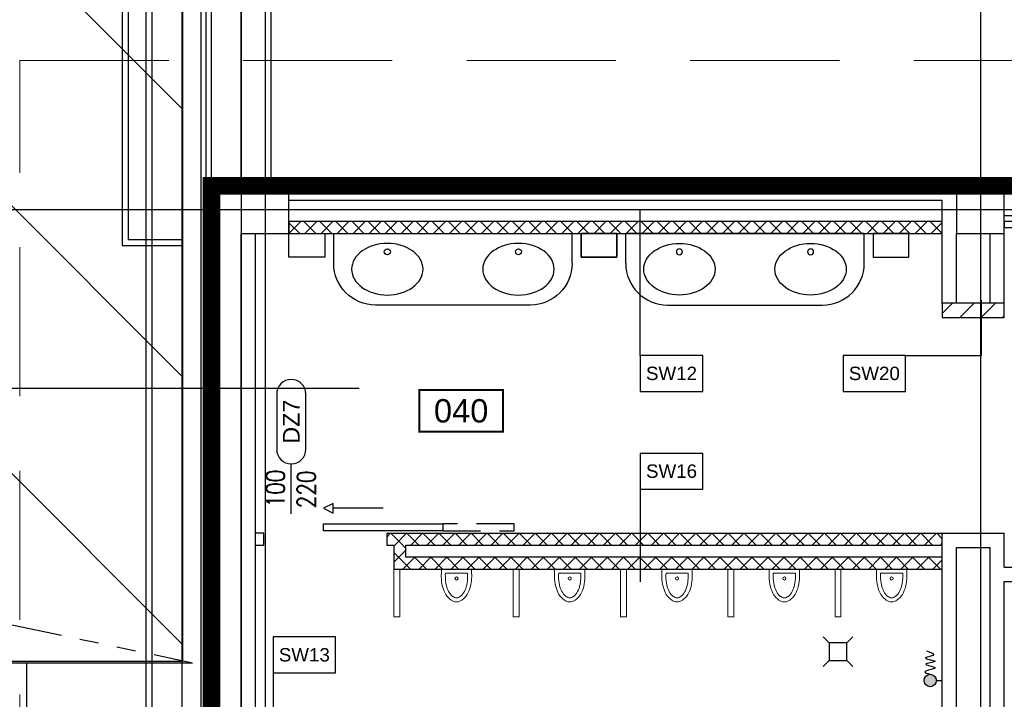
# Model space of a CAD drawing. Header units: centimetres. Extents: x -228435 to 111511, y -89367 to 428125.
# Tile 36 of 216: x -73199 to -64940, y 66893 to 72593. Entities that reach past the tile are written whole.
import ezdxf
from ezdxf.enums import TextEntityAlignment as Align

# ---------------------------------------------------------------- set-up
doc = ezdxf.new("R2010")
doc.units = ezdxf.units.CM
doc.header["$LTSCALE"] = 50
for name, pattern in [('Balustrady$0$DASHED', [0.75, 0.5, -0.25]), ('DASHDOT2', [12.7, 6.35, -3.175, 0, -3.175]), ('DIVIDE', [31.75, 12.7, -6.35, 0, -6.35, 0, -6.35]), ('HIDDEN', [9.525, 6.35, -3.175]), ('PHANTOM2', [31.75, 15.875, -3.175, 3.175, -3.175, 3.175, -3.175])]:
    doc.linetypes.add(name, pattern=pattern)
doc.layers.get('0').update_dxf_attribs({"color": 8})
for name, color, linetype in [('ARCH_ETAPOWANIE', 8, 'DIVIDE'), ('ARCH_GK', 8, 'Continuous'), ('ARCH_INFO_AREA_ETYKIETY_200', 8, 'Continuous'), ('ARCH_INFO_ETYK_DRZWI', 8, 'Continuous'), ('ARCH_INFO_OPISY_PRZEGRODY', 8, 'Continuous'), ('ARCH_INFO_OSIE_IST', 8, 'DASHDOT2'), ('ARCH_MUROWANE', 8, 'Continuous'), ('ARCH_MUROWANE_IST', 8, 'Continuous'), ('ARCH_OCIEPLENIE_IST', 8, 'Continuous'), ('ARCH_ODWODNIENIE_IST', 8, 'PHANTOM2'), ('ARCH_PRZEKROJOWE_IST', 8, 'Continuous'), ('ARCH_WIDOK_IST', 8, 'Continuous'), ('ARCH_WYPOSAŻENIE_INNE', 8, 'Continuous'), ('ARCH_WYPOSAŻENIE_SANITARNE', 8, 'Continuous'), ('ARCH_ŚLUSARKA_DRZWI', 8, 'Continuous'), ('ARCH_ŻELBET_IST', 8, 'Continuous'), ('Dach$0$ARCH_WIDOK_IST', 8, 'Continuous'), ('Osie rzutów$0$ARCH_INFO_OSIE_OPISY_IST', 8, 'Continuous')]:
    doc.layers.add(name, color=color, linetype=linetype)
doc.layers.add('ARCH_WIDOK', color=8, linetype='Continuous', lineweight=13)
doc.styles.add('Arial', font='ARIAL.TTF')
doc.styles.add('Romans', font='Romans.shx')

# ---------------------------------------------------------------- blocks, each defined once
blk = doc.blocks.new('pissoir')
at = {"lineweight": 5}
for p, q in [((-3.32, 12.7), (0, 12.7)), ((-3.32, 9.25), (-3.32, -9.25)), ((0, 12.7), (0, -12.7)), ((-3.32, -12.7), (0, -12.7))]:
    blk.add_line(p, q, dxfattribs=at)
for points in [[(-3.32, 12.7, 0.006599), (-6.19, 12.75, 0.060974), (-14.71, 11.71, 0.074343), (-21.22, 9.02, 0.106943), (-26.04, 4.49, 0.152216), (-27.44, 0, 0.152216), (-26.04, -4.49, 0.106943), (-21.22, -9.02, 0.074343), (-14.71, -11.71, 0.060974), (-6.19, -12.75, 0.006599), (-3.32, -12.7)], [(-6.19, 9.35, 0.053465), (-13.4, 8.58, 0.067315), (-18.81, 6.61, 0.105184), (-22.93, 3.2, 0.16885), (-24.04, 0, 0.16885)], [(-24.04, 0, 0.16885), (-22.93, -3.2, 0.105184), (-18.81, -6.61, 0.067315), (-13.4, -8.58, 0.053465), (-6.19, -9.35, 0.053465)]]:
    blk.add_lwpolyline(points, format="xyb", dxfattribs=at)
blk.add_circle((-7.92, 0), 1.29, dxfattribs=at)
for centre, start, end in [((-5.31, -6.13), 82.62287, 93.27143), ((-5.31, 6.13), 266.72857, 277.37713)]:
    blk.add_arc(centre, 15.51, start, end, dxfattribs=at)
blk = doc.blocks.new('Poziom 0_część B$0$WPUST PODŁOGOWY')
for points in [[(-12.5, 12.5), (-7.5, 7.5)], [(12.5, 12.5), (7.5, 7.5)], [(-7.5, -7.5), (-12.5, -12.5)], [(7.5, -7.5), (12.5, -12.5)]]:
    blk.add_lwpolyline(points)
blk.add_lwpolyline([(-7.5, 7.5), (7.5, 7.5), (7.5, -7.5), (-7.5, -7.5)], close=True)
blk = doc.blocks.new('Poziom 0_część B$0$złączka')
at = {"ltscale": 100}
h = blk.add_hatch(color=256, dxfattribs=at)
edge = h.paths.add_edge_path()
edge.add_arc((10.13, 0), 5.2, 0, 360)
for p, q in [((0, 6.5), (0, -6.5)), ((4.93, 0), (0, 0)), ((13.32, -6.15), (10.13, -5.2)), ((11.45, -8.74), (13.27, -8.23)), ((13.27, -8.23), (14.47, -7.64)), ((14.63, -6.95), (13.32, -6.15)), ((14.47, -7.64), (14.63, -6.95)), ((6.08, -10.51), (6.36, -10.07)), ((6.6, -10.96), (6.08, -10.51)), ((6.13, -16.13), (6.36, -15.82)), ((6.64, -16.47), (6.13, -16.13)), ((6.36, -10.07), (7.57, -9.64)), ((6.36, -15.82), (7.21, -15.51)), ((7.7, -11.42), (6.6, -10.96)), ((7.74, -16.82), (6.64, -16.47)), ((7.21, -15.51), (8.46, -15.21)), ((7.57, -9.64), (9.41, -9.21)), ((9.15, -11.88), (7.7, -11.42)), ((8.46, -15.21), (9.92, -14.91)), ((10.71, -12.33), (9.15, -11.88)), ((9.41, -9.21), (11.45, -8.74)), ((9.92, -14.91), (11.38, -14.6)), ((12.14, -12.77), (10.71, -12.33)), ((11.38, -14.6), (12.64, -14.28)), ((13.23, -13.18), (12.14, -12.77)), ((12.64, -14.28), (13.49, -13.94)), ((13.73, -13.58), (13.23, -13.18)), ((13.49, -13.94), (13.73, -13.58)), ((7.3, -21.72), (8.09, -21.01)), ((7.63, -22.57), (7.3, -21.72)), ((9.51, -23.61), (7.63, -22.57)), ((9.2, -17.18), (7.74, -16.82)), ((8.09, -21.01), (9.58, -20.43)), ((10.8, -17.55), (9.2, -17.18)), ((13.36, -24.87), (9.51, -23.61)), ((9.58, -20.43), (11.34, -19.94)), ((12.3, -17.93), (10.8, -17.55)), ((11.34, -19.94), (12.95, -19.51)), ((13.48, -18.32), (12.3, -17.93)), ((12.95, -19.51), (13.98, -19.11)), ((14.12, -18.71), (13.48, -18.32)), ((13.98, -19.11), (14.12, -18.71))]:
    blk.add_line(p, q, dxfattribs=at)
blk.add_circle((10.13, 0), 5.2, dxfattribs=at)
blk = doc.blocks.new('umywal03')
blk.add_circle((0, -7.08), 2.54)
at = {"extrusion": (0, 0, -1)}
blk.add_ellipse((0, -21.69), major_axis=(29.93, 0), ratio=0.722731, dxfattribs=at)
blk = doc.blocks.new('Blat umywalkowy 2x 200')
at = {"layer": 'ARCH_WYPOSAŻENIE_SANITARNE'}
for p, q in [((-100, -25), (-100, 0)), ((100, 0), (-100, 0)), ((100, -25), (100, 0)), ((-65, -60), (65, -60))]:
    blk.add_line(p, q, dxfattribs=at)
for points in [[(-137.5, -20), (-107.5, -20), (-107.5, 0), (-137.5, 0)], [(107.5, -20), (137.5, -20), (137.5, 0), (107.5, 0)]]:
    blk.add_lwpolyline(points, close=True, dxfattribs=at)
for centre, start, end in [((-65, -25), 180, 270), ((65, -25), 270, 0)]:
    blk.add_arc(centre, 35, start, end, dxfattribs=at)
at = {"layer": 'ARCH_WYPOSAŻENIE_SANITARNE', "extrusion": (0, 0, -1), "zscale": -1}
for p in [(55, -8.31), (-55, -8.31)]:
    blk.add_blockref('umywal03', p, dxfattribs=at)
blk = doc.blocks.new('T-drzwi_góra-200')
at = {"layer": 'ARCH_INFO_ETYK_DRZWI'}
blk.add_line((0, 0), (0, 60), dxfattribs=at)
blk.add_lwpolyline([(-17.5, 143.7), (-17.5, 77.5, 1), (17.5, 77.5), (17.5, 143.7, 1)], format="xyb", close=True, dxfattribs=at)
at = {"layer": 'ARCH_INFO_ETYK_DRZWI', "style": 'Arial'}
blk.add_attdef('ADS_DRZWI:SYMBOL', text='', height=20, rotation=90, dxfattribs=at).set_placement((0, 110.6), align=Align.MIDDLE)
at = {"layer": 'ARCH_INFO_ETYK_DRZWI', "style": 'Romans', "width": 0.8}
for tag, p in [('ADS_DRZWI:SZEROKOŚĆ', (-8, 30.5)), ('ADS_DRZWI:WYSOKOŚĆ', (29, 29.5))]:
    blk.add_attdef(tag, text='', height=22, rotation=90, dxfattribs=at).set_placement(p, align=Align.CENTER)
at = {"layer": 'ARCH_INFO_ETYK_DRZWI', "color": 1, "style": 'Arial'}
blk.add_attdef('ADS_DRZWI:ODPORNOŚĆ_OGNIOWA', text='', height=22, dxfattribs=at).set_placement((-0.1, -45.8), align=Align.BOTTOM_CENTER)
blk = doc.blocks.new('etykieta_numer')
at = {"color": 0, "linetype": 'ByBlock', "const_width": 2.44}
blk.add_lwpolyline([(-50, -50), (-50, 0), (50, 0), (50, -50)], close=True, dxfattribs=at)
at = {"color": 0, "linetype": 'ByBlock', "style": 'Arial'}
blk.add_attdef('AECAREA:NUMBER', text='', height=28, dxfattribs=at).set_placement((0, -25), align=Align.MIDDLE)
blk = doc.blocks.new('Osie rzutów')
at = {"layer": 'ARCH_INFO_OSIE_IST', "ltscale": 10}
for p, q in [((4930, 12510), (4930, 4623.26)), ((5000, 12510), (5000, 4512.32)), ((5600, 12510), (5600, 4512.32)), ((4436.04, 11600), (13655, 11600)), ((5078.83, 11450), (4436.04, 11450))]:
    blk.add_line(p, q, dxfattribs=at)

msp = doc.modelspace()

# ---------------------------------------------------------------- hatches: boundary and pattern name
at = {"layer": 'ARCH_GK', "linetype": 'Continuous', "lineweight": -3}
h = msp.add_hatch(dxfattribs=at)
h.set_pattern_fill('ANSI37', color=256, scale=30, angle=-360, style=0)
h.set_pattern_definition([(45, (-121140, -45000), (-67.35192, 67.35192), []), (135, (-121140, -45000), (-67.35192, -67.35192), [])])
h.paths.add_polyline_path([(-65460, 70800), (-65460, 70900), (-70940, 70900), (-70940, 70800)], flags=0)
h = msp.add_hatch(dxfattribs=at)
h.set_pattern_fill('ANSI37', color=256, scale=30, angle=-360, style=0)
h.set_pattern_definition([(45, (-121140, -45000), (-67.35192, 67.35192), []), (135, (-121140, -45000), (-67.35192, -67.35192), [])])
h.paths.add_polyline_path([(-70010, 68285), (-70010, 68210), (-69960, 68185), (-65460, 68185), (-65460, 68285)], flags=0)
h.paths.add_polyline_path([(-70120, 68285), (-70120, 68185), (-70060, 68185), (-70010, 68210), (-70010, 68285)])
h = msp.add_hatch(dxfattribs=at)
h.set_pattern_fill('ANSI37', color=256, scale=30, angle=-360, style=0)
h.set_pattern_definition([(45, (-121140, -45000), (-67.35192, 67.35192), []), (135, (-121140, -45000), (-67.35192, -67.35192), [])])
h.paths.add_polyline_path([(-69960, 68185), (-70010, 68210), (-70060, 68185), (-70060, 67985), (-69960, 68085)], flags=0)
h = msp.add_hatch(dxfattribs=at)
h.set_pattern_fill('ANSI37', color=256, scale=30, style=0)
h.set_pattern_definition([(45, (-121140, -45000), (-67.35192, 67.35192), []), (135, (-121140, -45000), (-67.35192, -67.35192), [])])
h.paths.add_polyline_path([(-65460, 67985), (-65460, 68085), (-69960, 68085), (-70060, 67985)], flags=0)
at = {"layer": 'ARCH_MUROWANE', "linetype": 'Continuous', "lineweight": -3}
h = msp.add_hatch(dxfattribs=at)
h.set_pattern_fill('ANSI31', color=256, scale=40, angle=-360, style=0)
h.set_pattern_definition([(45, (-121140, -45000), (-89.80256, 89.80256), [])])
h.paths.add_polyline_path([(-65460, 70216.04953), (-65460, 70096.04953), (-64940, 70096.04953), (-64940, 70216.04953)], flags=0)
at = {"layer": 'Dach$0$ARCH_WIDOK_IST'}
h = msp.add_hatch(dxfattribs=at)
h.set_pattern_fill('ANSI31', color=256, scale=500, angle=90, style=0)
h.set_pattern_definition([(135, (-121139.8, -44987.4), (-1122.532, -1122.532), [])])
h.paths.add_polyline_path([(-79839.77175, 67212.63819), (-71829.77175, 67212.63819), (-71829.77175, 77212.63819), (-79839.77175, 77212.63819)])

# ---------------------------------------------------------------- linework, layer by layer
at = {"elevation": 630}
msp.add_lwpolyline([(-79839.77175, 67212.63819), (-71829.77175, 67212.63819), (-71829.77175, 77212.63819), (-79839.77175, 77212.63819)], close=True, dxfattribs=at)
at = {"linetype": 'Balustrady$0$DASHED', "lineweight": 20, "ltscale": 50, "elevation": -5670}
msp.add_lwpolyline([(-73198.66801, 72251.13704), (-57779.59812, 72251.13704), (-57779.59812, 58184.02173), (-73198.66801, 58184.02173)], close=True, dxfattribs=at)
at = {"layer": 'ARCH_ETAPOWANIE', "ltscale": 10, "const_width": 150, "elevation": 630}
msp.add_lwpolyline([(-32748.04041, 102637.86797), (-71890, 102620.1903), (-71740, 89900), (-59190, 89900), (-59190, 71200), (-71590, 71200), (-71590, 58800), (-65060, 58800), (-65060, 57540), (-63050, 57540), (-63050, -5675.91583)], dxfattribs=at)
at = {"layer": 'ARCH_GK', "linetype": 'Continuous', "lineweight": -3}
for p, q in [((-65460, 70900, 630), (-70940, 70900, 630)), ((-70940, 70900, 630), (-70940, 70800, 630)), ((-65460, 70800, 630), (-65460, 70900, 630)), ((-70940, 70800, 630), (-65460, 70800, 630)), ((-71150, 68285, 630), (-71220, 68285, 630)), ((-71150, 68185, 630), (-71150, 68285, 630)), ((-70120, 68285, 630), (-65460, 68285, 630)), ((-70120, 68285, 630), (-70120, 68185, 630)), ((-65460, 68185, 630), (-65460, 68285, 630)), ((-71220, 68185, 630), (-71150, 68185, 630)), ((-70120, 68185, 630), (-70060, 68185, 630)), ((-70060, 68185, 630), (-70060, 67985, 630)), ((-69960, 68185, 630), (-65460, 68185, 630)), ((-69960, 68085, 630), (-69960, 68185, 630)), ((-65460, 68085, 630), (-69960, 68085, 630)), ((-65460, 67985, 630), (-65460, 68085, 630)), ((-70060, 67985, 630), (-65460, 67985, 630))]:
    msp.add_line(p, q, dxfattribs=at)
at = {"layer": 'ARCH_INFO_OPISY_PRZEGRODY', "elevation": 630}
for points in [[(-67993.97529, 69775.70363), (-67993.97529, 71000)], [(-65767.58197, 69775.70363), (-65131.64169, 69775.70363), (-65131.64169, 70240.68766)], [(-67993.97529, 68655.81222), (-67993.97529, 67878.01593)], [(-71073.76359, 67115.45579), (-71073.76359, 65826.12757)]]:
    msp.add_lwpolyline(points, dxfattribs=at)
for points in [[(-67993.97529, 69475.70363), (-67468.97529, 69475.70363), (-67468.97529, 69775.70363), (-67993.97529, 69775.70363), (-67993.97529, 69475.70363)], [(-66292.58197, 69475.70363), (-65767.58197, 69475.70363), (-65767.58197, 69775.70363), (-66292.58197, 69775.70363), (-66292.58197, 69475.70363)], [(-67993.97529, 68655.81222), (-67468.97529, 68655.81222), (-67468.97529, 68955.81222), (-67993.97529, 68955.81222), (-67993.97529, 68655.81222)], [(-71073.76359, 67115.45579), (-70548.76359, 67115.45579), (-70548.76359, 67415.45579), (-71073.76359, 67415.45579), (-71073.76359, 67115.45579)]]:
    msp.add_lwpolyline(points, close=True, dxfattribs=at)
at = {"layer": 'ARCH_MUROWANE', "linetype": 'Continuous', "lineweight": -3}
for p, q in [((-65460, 70216.04953, 630), (-65460, 70096.04953, 630)), ((-64940, 70216.04953, 630), (-65460, 70216.04953, 630)), ((-64940, 70096.04953, 630), (-64940, 70216.04953, 630)), ((-65460, 70096.04953, 630), (-64940, 70096.04953, 630))]:
    msp.add_line(p, q, dxfattribs=at)
at = {"layer": 'ARCH_MUROWANE_IST', "ltscale": 4}
for p, q in [((-71340, 71200, 630), (-71340, 76800, 630)), ((-71090, 71200, 630), (-71090, 76800, 630)), ((-70940, 71200, 630), (-65340, 71200, 630)), ((-64940, 71200, 630), (-59340, 71200, 630)), ((-70940, 71080, 630), (-65460, 71080, 630)), ((-65460, 70211.69991, 630), (-65460, 71080, 630)), ((-64940, 70950, 630), (-59340, 70950, 630)), ((-71340, 65200, 630), (-71340, 70800, 630)), ((-71220, 65200, 630), (-71220, 70800, 630)), ((-65340, 70211.69991, 630), (-65340, 70800, 630)), ((-65060, 70211.69991, 630), (-65060, 70800, 630)), ((-64940, 70211.69991, 630), (-64940, 70800, 630)), ((-65460, 64840, 630), (-65460, 68285, 630)), ((-65460, 68285, 630), (-64940, 68285, 630)), ((-64940, 68000, 630), (-64940, 68285, 630)), ((-65340, 65200, 630), (-65340, 68165, 630)), ((-65340, 68165, 630), (-65060, 68165, 630)), ((-65060, 65200, 630), (-65060, 68165, 630)), ((-64940, 68000, 630), (-63990, 68000, 630)), ((-64940, 65200, 630), (-64940, 67880, 630)), ((-64940, 67880, 630), (-63990, 67880, 630))]:
    msp.add_line(p, q, dxfattribs=at)
at = {"layer": 'ARCH_MUROWANE_IST', "ltscale": 4, "elevation": 630}
msp.add_lwpolyline([(-71340, 51918.2897), (-71590, 51918.2897), (-71590, 76800), (-71340, 76800), (-71340, 51918.2897)], dxfattribs=at)
at = {"layer": 'ARCH_OCIEPLENIE_IST'}
msp.add_line((-71635, 51918.2897, 630), (-71635, 76800, 630), dxfattribs=at)
at = {"layer": 'ARCH_ODWODNIENIE_IST'}
msp.add_line((-79840, 68900, 630), (-71750, 67200, 630), dxfattribs=at)
at = {"layer": 'ARCH_PRZEKROJOWE_IST', "ltscale": 4, "elevation": 630}
for points in [[(-71590, 76800), (-71680, 76800), (-71680, 51918.2897), (-71680, 51918.2897)], [(-72139.98607, 75300), (-72140.00091, 51868.2897)], [(-71680, 75249.99998), (-72089.98608, 75249.99998), (-72090, 51918.2897)]]:
    msp.add_lwpolyline(points, dxfattribs=at)
at = {"layer": 'ARCH_WIDOK', "elevation": 630}
for points in [[(-70060, 67985), (-70060, 67585), (-70010, 67585), (-70010, 67985)], [(-69060, 67985), (-69060, 67585), (-69010, 67585), (-69010, 67985)], [(-68160, 67985), (-68160, 67585), (-68110, 67585), (-68110, 67985)], [(-67260, 67985), (-67260, 67585), (-67210, 67585), (-67210, 67985)], [(-66360, 67985), (-66360, 67585), (-66310, 67585), (-66310, 67985)]]:
    msp.add_lwpolyline(points, close=True, dxfattribs=at)
at = {"layer": 'ARCH_WIDOK_IST'}
for p, q in [((-72340, 75700, 630), (-72340, 70700, 630)), ((-72290, 75650, 630), (-72290, 70750, 630)), ((-72340, 70700, 630), (-71840, 70700, 630)), ((-72290, 70750, 630), (-71840, 70750, 630)), ((-73440, 67200, 630), (-71750, 67200, 630)), ((-73140, 11200, 630), (-73140, 67200, 630))]:
    msp.add_line(p, q, dxfattribs=at)
at = {"layer": 'ARCH_WYPOSAŻENIE_INNE', "elevation": 630}
msp.add_lwpolyline([(-63050, 70850), (-63050, 70900), (-64940, 70900), (-64940, 70850)], close=True, dxfattribs=at)
at = {"layer": 'ARCH_ŚLUSARKA_DRZWI', "linetype": 'Continuous', "lineweight": -3}
msp.add_line((-70150, 68495, 630), (-70570, 68495, 630), dxfattribs=at)
at = {"layer": 'ARCH_ŚLUSARKA_DRZWI', "linetype": 'Continuous', "lineweight": -3, "elevation": 630}
msp.add_lwpolyline([(-69650, 68365), (-69650, 68305), (-70650, 68305), (-70650, 68365)], close=True, dxfattribs=at)
at = {"layer": 'ARCH_ŚLUSARKA_DRZWI', "linetype": 'HIDDEN', "elevation": 630}
msp.add_lwpolyline([(-69650, 68365), (-69650, 68305), (-69050, 68305), (-69050, 68365)], close=True, dxfattribs=at)
at = {"layer": 'ARCH_ŚLUSARKA_DRZWI', "linetype": 'Continuous', "lineweight": -3}
msp.add_3dface([(-70570, 68455, 630), (-70570, 68535, 630), (-70650, 68495, 630)], dxfattribs=at)
at = {"layer": 'ARCH_ŻELBET_IST', "ltscale": 4, "elevation": 630}
for points in [[(-71340, 70800), (-70940, 70800), (-70940, 71200), (-71340, 71200)], [(-65340, 70800), (-64940, 70800), (-64940, 71200), (-65340, 71200)]]:
    msp.add_lwpolyline(points, close=True, dxfattribs=at)

# ---------------------------------------------------------------- block references
at = {"yscale": 10, "zscale": 10}
for p, xscale in [((-69565, 70800, 630), -10), ((-67115, 70800, 630), 10)]:
    msp.add_blockref('Blat umywalkowy 2x 200', p, dxfattribs=dict(at, xscale=xscale))
at = {"layer": 'ARCH_INFO_AREA_ETYKIETY_200', "linetype": 'Continuous', "lineweight": -3, "xscale": 7, "yscale": 7, "zscale": 10}
msp.add_blockref('etykieta_numer', (-69495.78839, 69487.67876, 630), dxfattribs=at).add_auto_attribs({'AECAREA:NUMBER': '040'})
at = {"layer": 'ARCH_INFO_ETYK_DRZWI', "linetype": 'Continuous', "lineweight": -3}
ref = msp.add_blockref('T-drzwi_góra-200', (-70920.55184, 68447.16591, 630), dxfattribs=dict(at, xscale=7, yscale=7.000000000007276, zscale=7))
ref.add_attrib('ADS_DRZWI:SYMBOL', 'DZ7', dxfattribs={"height": 140, "rotation": 90, "style": 'Arial'}).set_placement((-70920.55184, 69221.2848, 630), align=Align.MIDDLE)
ref.add_attrib('ADS_DRZWI:SZEROKOŚĆ', '100', dxfattribs={"height": 154, "rotation": 90, "style": 'Romans', "width": 0.8}).set_placement((-70976.55184, 68660.6277, 630), align=Align.CENTER)
ref.add_attrib('ADS_DRZWI:WYSOKOŚĆ', '220', dxfattribs={"height": 154, "rotation": 90, "style": 'Romans', "width": 0.8}).set_placement((-70717.55184, 68653.43903, 630), align=Align.CENTER)
at = {"layer": 'ARCH_WYPOSAŻENIE_SANITARNE', "extrusion": (0, 0, -1), "xscale": 10, "yscale": 10, "zscale": -10, "rotation": 90}
for p in [(69535, 67985, -630), (68585, 67985, -630), (67685, 67985, -630), (66785, 67985, -630), (65885, 67985, -630)]:
    msp.add_blockref('pissoir', p, dxfattribs=at)
at = {"layer": 'ARCH_WYPOSAŻENIE_SANITARNE', "xscale": -10, "yscale": 10, "zscale": 10}
msp.add_blockref('Poziom 0_część B$0$WPUST PODŁOGOWY', (-66335, 67292.5, 630), dxfattribs=at)
at = {"layer": 'ARCH_WYPOSAŻENIE_SANITARNE', "xscale": 10, "yscale": 10, "zscale": 10, "rotation": 180}
msp.add_blockref('Poziom 0_część B$0$złączka', (-65460, 67050.66126, 630), dxfattribs=at)
at = {"layer": 'Osie rzutów$0$ARCH_INFO_OSIE_OPISY_IST', "xscale": 10, "yscale": 10, "zscale": 10}
msp.add_blockref('Osie rzutów', (-121140, -45000, 630), dxfattribs=at)

# ---------------------------------------------------------------- texts
at = {"layer": 'ARCH_INFO_OPISY_PRZEGRODY', "char_height": 112.5, "width": 525, "attachment_point": 5, "style": 'Arial'}
for s, insert in [('SW12', (-67731.47529, 69625.70363, 630)), ('SW20', (-66030.08197, 69625.70363, 630)), ('SW16', (-67731.47529, 68805.81222, 630)), ('SW13', (-70811.26359, 67265.45579, 630))]:
    msp.add_mtext(s, dxfattribs=dict(at, insert=insert))

doc.saveas('drawing.dxf')
